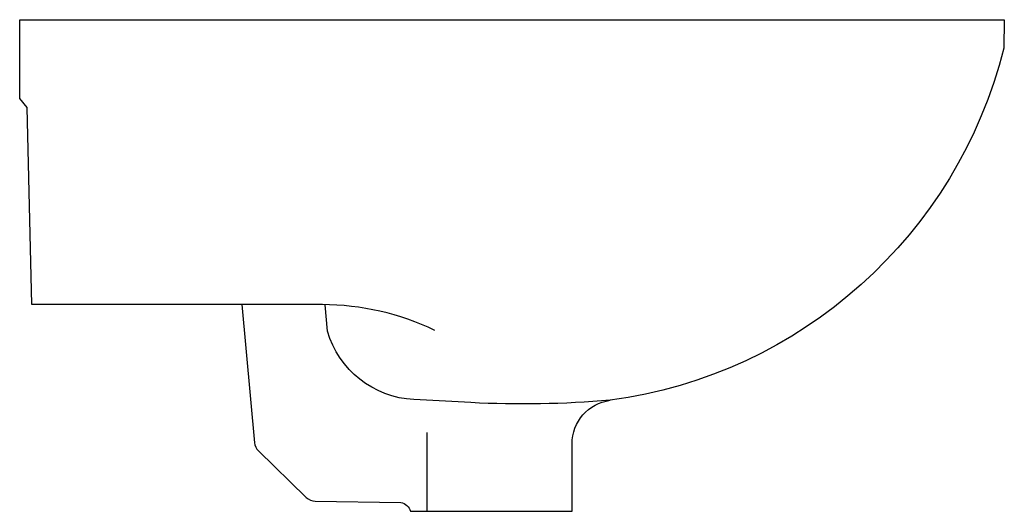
# Model space of a CAD drawing. Header units: millimetres. Extents: x 0 to 0.381, y 0.66 to 0.85.
import ezdxf

# ---------------------------------------------------------------- set-up
doc = ezdxf.new("R2010")
doc.units = ezdxf.units.MM
doc.layers.add('BLOCKS', color=3, linetype='Continuous')

msp = doc.modelspace()

# ---------------------------------------------------------------- linework, layer by layer
at = {"layer": 'BLOCKS'}
for points in [[(0.160411, 0.729937, 0.110939), (0.116979, 0.739863), (0.004651, 0.739863), (0.002929, 0.816103), (0, 0.819563), (0, 0.85), (0.380538, 0.85), (0.380364, 0.838995, -0.306907), (0.228225, 0.702907)], [(0.085877, 0.739863), (0.090773, 0.686509, 0.178789), (0.092266, 0.683382), (0.110773, 0.665379, 0.191051), (0.114176, 0.663964), (0.147326, 0.663417, -0.295843), (0.150977, 0.66), (0.2135, 0.66), (0.2135, 0.68606, -0.37543), (0.228225, 0.702907, -0.034349), (0.174339, 0.702015), (0.152338, 0.703163, -0.319131), (0.118993, 0.729578), (0.118095, 0.739853)]]:
    msp.add_lwpolyline(points, format="xyb", dxfattribs=at)
msp.add_lwpolyline([(0.1575, 0.66), (0.1575, 0.690487)], dxfattribs=at)

doc.saveas('drawing.dxf')
